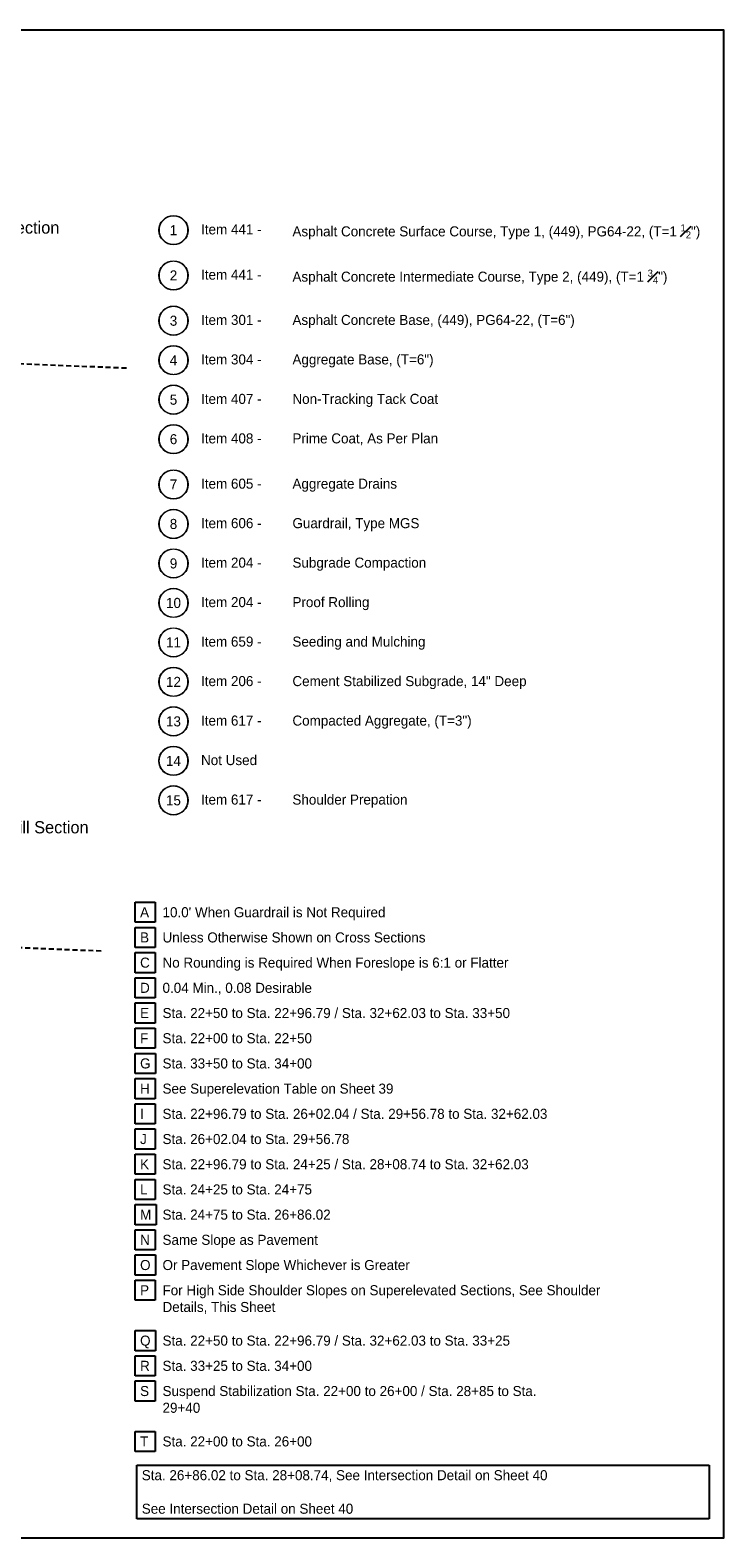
# Model space of a CAD drawing. Header units: feet. Extents: x -16 to 297, y -33 to 148.
# Tile 18 of 30: x 114 to 153, y -33 to 51. Entities that reach past the tile are written whole.
import ezdxf
from ezdxf import colors
from ezdxf.entities.mleader import LeaderData, LeaderLine
from ezdxf.enums import TextEntityAlignment as Align
from ezdxf.math import Vec2, Vec3

# ---------------------------------------------------------------- set-up
doc = ezdxf.new("R2010")
doc.units = ezdxf.units.FT
doc.header["$LTSCALE"] = 4
doc.header["$MEASUREMENT"] = 0
doc.set_wipeout_variables(frame=1)
doc.linetypes.add('OhDOT_USTN2', pattern=[0.11, 0.069, -0.041])
for name, color, linetype in [('TX_P_1', 7, 'Continuous'), ('TX_P_Misc', 7, 'Continuous'), ('XS_X_Ground_Line', 3, 'OhDOT_USTN2')]:
    doc.layers.add(name, color=color, linetype=linetype)
doc.styles.add('Slanted-Normal', font='font31.shx', dxfattribs={"height": 0.14})
doc.styles.add('Slanted-Sub Title', font='font31.shx', dxfattribs={"height": 0.17})

# ---------------------------------------------------------------- blocks, each defined once
blk = doc.blocks.new('_DotSmall')
at = {"color": 0, "linetype": 'ByBlock', "const_width": 0.5}
blk.add_lwpolyline([(-0.0625, 0, 1), (0.0625, 0, 1)], format="xyb", close=True, dxfattribs=at)
blk = doc.blocks.new('*U955')
at = {"layer": 'TX_P_Misc', "color": 95}
blk.add_line((0, 0), (0, 0.166), dxfattribs=at)
at = {"layer": 'TX_P_Misc'}
blk.add_circle((0, 0), 0.2, dxfattribs=at)
at = {"layer": 'TX_P_Misc', "color": 95}
ml = blk.add_multileader_mtext('Standard', dxfattribs=at)
ml.set_content('', color=95, style='Slanted-Normal')
ml.set_leader_properties()
ml.set_arrow_properties(name='DOTSMALL')
ml.build(insert=Vec2(0, 0))
ml.multileader.update_dxf_attribs({"has_dogleg": 0, "text_left_attachment_type": 2, "text_right_attachment_type": 2, "dogleg_length": 0.18, "arrow_head_size": 0.125})
ctx = ml.context
ctx.base_point, ctx.char_height, ctx.arrow_head_size, ctx.landing_gap_size, ctx.plane_origin = Vec3(0, 0), 0.14, 0.125, 0.0001, Vec3(0.993, 0.496)
ctx.left_attachment, ctx.right_attachment, ctx.text_align_type = 2, 2, 1
notes = []
notes.append((ctx, [(1, (1, 1, 0), (-0.18, 0), (1, 0), 0.18, [(0, [(-0.155, 0.001)], 0, [])])]))
ctx.mtext.insert, ctx.mtext.alignment, ctx.mtext.flow_direction = Vec3(0, 0.07), 2, 5
ml = blk.add_multileader_mtext('Standard', dxfattribs=at)
ml.set_content('', color=95, style='Slanted-Normal')
ml.set_leader_properties()
ml.build(insert=Vec2(0, 0))
ml.multileader.update_dxf_attribs({"has_dogleg": 0, "text_left_attachment_type": 2, "text_right_attachment_type": 2, "dogleg_length": 0.18, "arrow_head_size": 0.125})
ctx = ml.context
ctx.base_point, ctx.char_height, ctx.arrow_head_size, ctx.landing_gap_size, ctx.plane_origin = Vec3(0, 0), 0.14, 0.125, 0.0001, Vec3(0.588, 0.496)
ctx.left_attachment, ctx.right_attachment, ctx.text_align_type = 2, 2, 1
notes.append((ctx, [(0, (1, 1, 0), (0.18, 0), (-1, 0), 0.18, [(0, [(0.17, 0)], 0, [])])]))
ctx.mtext.insert, ctx.mtext.alignment, ctx.mtext.flow_direction = Vec3(0, 0.07), 2, 5
for ctx, leaders in notes:
    for number, flags, end, landing, length, lines in leaders:
        leader = LeaderData()
        leader.index, (leader.has_last_leader_line, leader.has_dogleg_vector, leader.attachment_direction) = number, flags
        leader.last_leader_point, leader.dogleg_vector, leader.dogleg_length = Vec3(end), Vec3(landing), length
        for number, points, colour, breaks in lines:
            line = LeaderLine()
            line.index, line.vertices, line.color, line.breaks = number, Vec3.list(points), colors.encode_raw_color(colour), breaks
            leader.lines.append(line)
        ctx.leaders.append(leader)
blk.add_wipeout([(0.187, 0.035), (0.181, 0.059), (0.172, 0.081), (0.161, 0.102), (0.147, 0.121), (0.13, 0.139), (0.112, 0.154), (0.092, 0.167), (0.07, 0.177), (0.048, 0.184), (0.024, 0.189), (0, 0.19), (-0.024, 0.189), (-0.047, 0.184), (-0.07, 0.177), (-0.092, 0.167), (-0.112, 0.154), (-0.13, 0.139), (-0.147, 0.122), (-0.161, 0.102), (-0.172, 0.081), (-0.181, 0.059), (-0.187, 0.036), (-0.19, 0.012), (-0.19, -0.012), (-0.187, -0.035), (-0.181, -0.059), (-0.172, -0.081), (-0.161, -0.102), (-0.147, -0.121), (-0.13, -0.139), (-0.112, -0.154), (-0.092, -0.167), (-0.07, -0.177), (-0.048, -0.184), (-0.024, -0.189), (0, -0.19), (0.024, -0.189), (0.047, -0.184), (0.07, -0.177), (0.092, -0.167), (0.112, -0.154), (0.13, -0.139), (0.147, -0.122), (0.161, -0.102), (0.172, -0.081), (0.181, -0.059), (0.187, -0.036), (0.19, -0.012), (0.19, 0.012)])
at = {"layer": 'TX_P_Misc', "style": 'Slanted-Normal'}
blk.add_attdef('ITEM', text='', height=0.14, dxfattribs=at).set_placement((0, 0), align=Align.MIDDLE_CENTER)

msp = doc.modelspace()

# ---------------------------------------------------------------- linework, layer by layer
at = {"layer": 'XS_X_Ground_Line'}
for p, q in [((119.606, 31.674), (111.118, 32.015)), ((118.201, -0.803), (111.118, -0.518))]:
    msp.add_line(p, q, dxfattribs=at)

# ---------------------------------------------------------------- block references
at = {"layer": 'TX_P_1', "xscale": 4, "yscale": 4, "zscale": 4}
for p, values in [((122.231, 39.367), {'ITEM': '1'}), ((122.231, 36.845), {'ITEM': '2'}), ((122.231, 34.322), {'ITEM': '3'}), ((122.231, 32.122), {'ITEM': '4'}), ((122.231, 29.922), {'ITEM': '5'}), ((122.231, 27.722), {'ITEM': '6'}), ((122.231, 25.2), {'ITEM': '7'}), ((122.231, 23), {'ITEM': '8'}), ((122.231, 20.8), {'ITEM': '9'}), ((122.23, 18.6), {'ITEM': '10'}), ((122.23, 16.4), {'ITEM': '11'})]:
    msp.add_blockref('*U955', p, dxfattribs=at).add_auto_attribs(values)

# ---------------------------------------------------------------- texts
at = {"layer": 'TX_P_1', "attachment_point": 1}
for s, insert, char_height, style in [('Typical Fill Section', (108.293, 39.854), 0.68, 'Slanted-Sub Title'), ('Item 441 - ', (123.767, 39.692), 0.56, 'Slanted-Normal'), ('Item 441 - ', (123.767, 37.169), 0.56, 'Slanted-Normal'), ('Item 301 - ', (123.767, 34.647), 0.56, 'Slanted-Normal'), ('Item 304 - ', (123.767, 32.447), 0.56, 'Slanted-Normal'), ('Item 407 -', (123.767, 30.247), 0.56, 'Slanted-Normal'), ('Item 408 - ', (123.767, 28.047), 0.56, 'Slanted-Normal'), ('Item 605 - ', (123.767, 25.524), 0.56, 'Slanted-Normal'), ('Item 606 - ', (123.767, 23.324), 0.56, 'Slanted-Normal'), ('Item 204 - ', (123.767, 21.124), 0.56, 'Slanted-Normal'), ('Item 204 - ', (123.767, 18.924), 0.56, 'Slanted-Normal'), ('Item 659 - ', (123.766, 16.724), 0.56, 'Slanted-Normal'), ('Item 206 - ', (123.766, 14.524), 0.56, 'Slanted-Normal'), ('Item 617 - ', (123.765, 12.324), 0.56, 'Slanted-Normal'), ('Not Used', (123.765, 10.124), 0.56, 'Slanted-Normal'), ('Item 617 - ', (123.765, 7.924), 0.56, 'Slanted-Normal'), ('Typical Fill Section', (109.921, 6.441), 0.68, 'Slanted-Sub Title'), ("10.0' When Guardrail is Not Required", (121.619, 1.647), 0.56, 'Slanted-Normal'), ('Unless Otherwise Shown on Cross Sections', (121.619, 0.243), 0.56, 'Slanted-Normal'), ('No Rounding is Required When Foreslope is 6:1 or Flatter', (121.619, -1.161), 0.56, 'Slanted-Normal'), ('0.04 Min., 0.08 Desirable', (121.619, -2.565), 0.56, 'Slanted-Normal'), ('Sta. 22+50 to Sta. 22+96.79 / Sta. 32+62.03 to Sta. 33+50', (121.619, -3.969), 0.56, 'Slanted-Normal'), ('Sta. 22+00 to Sta. 22+50', (121.619, -5.373), 0.56, 'Slanted-Normal'), ('Sta. 33+50 to Sta. 34+00', (121.619, -6.777), 0.56, 'Slanted-Normal'), ('See Superelevation Table on Sheet 39', (121.619, -8.181), 0.56, 'Slanted-Normal'), ('Sta. 22+96.79 to Sta. 26+02.04 / Sta. 29+56.78 to Sta. 32+62.03', (121.619, -9.585), 0.56, 'Slanted-Normal'), ('Sta. 26+02.04 to Sta. 29+56.78', (121.619, -10.989), 0.56, 'Slanted-Normal'), ('Sta. 22+96.79 to Sta. 24+25 / Sta. 28+08.74 to Sta. 32+62.03', (121.619, -12.393), 0.56, 'Slanted-Normal'), ('Sta. 24+25 to Sta. 24+75', (121.619, -13.797), 0.56, 'Slanted-Normal'), ('Sta. 24+75 to Sta. 26+86.02', (121.619, -15.201), 0.56, 'Slanted-Normal'), ('Same Slope as Pavement', (121.619, -16.605), 0.56, 'Slanted-Normal'), ('Or Pavement Slope Whichever is Greater', (121.619, -18.009), 0.56, 'Slanted-Normal'), ('Sta. 22+00 to Sta. 26+00', (121.619, -27.837), 0.56, 'Slanted-Normal')]:
    msp.add_mtext(s, dxfattribs=dict(at, insert=insert, char_height=char_height, style=style))
at = {"layer": 'TX_P_1', "char_height": 0.56, "attachment_point": 1, "style": 'Slanted-Normal'}
for s, insert, width in [('\\A1;Asphalt Concrete Surface Course, Type 1, (449), PG64-22, (T=1 {\\H0.7x;\\S1#2;}")', (128.858, 39.692), 22), ('\\A1;Asphalt Concrete Intermediate Course, Type 2, (449), (T=1 {\\H0.7x;\\S3#4;}")', (128.858, 37.169), 22), ('\\A1;Asphalt Concrete Base, (449), PG64-22, (T=6")', (128.858, 34.647), 22), ('\\A1;Aggregate Base, (T=6")', (128.858, 32.447), 22), ('\\A1;Non-Tracking Tack Coat', (128.858, 30.247), 22), ('\\A1;Prime Coat, As Per Plan', (128.858, 28.047), 16.24177), ('\\A1;Aggregate Drains', (128.858, 25.524), 22), ('\\A1;Guardrail, Type MGS', (128.858, 23.324), 22), ('\\A1;Subgrade Compaction', (128.858, 21.124), 22), ('\\A1;Proof Rolling', (128.858, 18.924), 22), ('\\A1;Seeding and Mulching', (128.857, 16.724), 22), ('\\A1;Cement Stabilized Subgrade, 14" Deep', (128.857, 14.524), 22), ('\\A1;Compacted Aggregate, (T=3")', (128.857, 12.324), 22), ('\\A1;Shoulder Prepation', (128.856, 7.924), 22), ('For High Side Shoulder Slopes on Superelevated Sections, See Shoulder Details, This Sheet', (121.619, -19.413), 26), ('Sta. 22+50 to Sta. 22+96.79 / Sta. 32+62.03 to Sta. 33+25', (121.619, -22.221), 28.24837), ('Sta. 33+25 to Sta. 34+00', (121.619, -23.625), 26), ('Suspend Stabilization Sta. 22+00 to 26+00 / Sta. 28+85 to Sta. 29+40', (121.619, -25.029), 21.23737)]:
    msp.add_mtext(s, dxfattribs=dict(at, insert=insert, width=width))
at = {"layer": 'TX_P_1', "char_height": 0.56, "attachment_point": 1, "style": 'Slanted-Normal', "bg_fill": 16, "box_fill_scale": 1.5, "bg_fill_color": 256, "bg_fill_transparency": 0}
for s, insert in [('A', (120.369, 1.647)), ('B', (120.369, 0.243)), ('C', (120.369, -1.161)), ('D', (120.369, -2.565)), ('E', (120.369, -3.969)), ('F', (120.369, -5.373)), ('G', (120.369, -6.777)), ('H', (120.369, -8.181)), ('I', (120.369, -9.585)), ('J', (120.369, -10.989)), ('K', (120.369, -12.393)), ('L', (120.369, -13.797)), ('M', (120.369, -15.201)), ('N', (120.369, -16.605)), ('O', (120.369, -18.009)), ('P', (120.369, -19.413)), ('Q', (120.369, -22.221)), ('R', (120.369, -23.625)), ('S', (120.369, -25.029)), ('T', (120.369, -27.837))]:
    msp.add_mtext(s, dxfattribs=dict(at, insert=insert))
at = {"layer": 'TX_P_1', "insert": (120.463, -29.719), "char_height": 0.56, "width": 31.33388, "attachment_point": 1, "style": 'Slanted-Normal', "bg_fill": 16, "box_fill_scale": 1.5, "bg_fill_color": 256, "bg_fill_transparency": 0}
msp.add_mtext('Sta. 26+86.02 to Sta. 28+08.74, See Intersection Detail on Sheet 40\\P\\PSee Intersection Detail on Sheet 40', dxfattribs=at)

# ---------------------------------------------------------------- next in the draw order: linework, layer by layer
at = {"layer": 'TX_P_1'}
msp.add_lwpolyline([(30.892, -33.489), (152.892, -33.489), (152.892, 50.511), (30.892, 50.511)], close=True, dxfattribs=at)

# ---------------------------------------------------------------- next in the draw order: block references
at = {"layer": 'TX_P_1', "xscale": 4, "yscale": 4, "zscale": 4}
for p, values in [((122.229, 14.2), {'ITEM': '12'}), ((122.229, 12), {'ITEM': '13'}), ((122.228, 9.8), {'ITEM': '14'}), ((122.228, 7.6), {'ITEM': '15'})]:
    msp.add_blockref('*U955', p, dxfattribs=at).add_auto_attribs(values)

doc.saveas('drawing.dxf')
